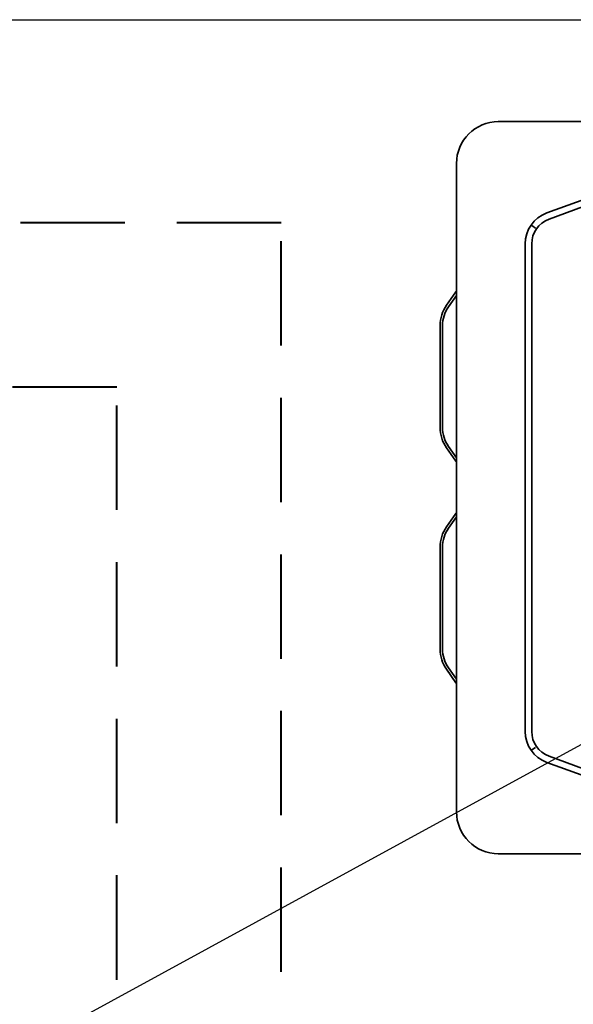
# Model space of a CAD drawing. Header units: millimetres. Extents: x -56303 to -45239, y -20463 to -4540.
# Tile 129 of 256: x -51821 to -51787, y -15917 to -15857. Entities that reach past the tile are written whole.
import ezdxf

# ---------------------------------------------------------------- set-up
doc = ezdxf.new("R2010")
doc.units = ezdxf.units.MM
doc.linetypes.add('DASHED2', pattern=[9.525, 6.35, -3.175])
doc.layers.add('_HVAC_klima_opis', color=3, linetype='Continuous')
doc.layers.add('_HVAC_podkład', color=8, linetype='Continuous')
for name, color, linetype, lineweight in [('_HVAC_urzadzenia', 220, 'Continuous', 35), ('HVAC_freon gaz', 180, 'DASHED2', 40), ('HVAC_freon_ciecz', 10, 'DASHED2', 40)]:
    doc.layers.add(name, color=color, linetype=linetype, lineweight=lineweight)

# ---------------------------------------------------------------- blocks, each defined once
blk = doc.blocks.new('A$C41852E73')
at = {"linetype": 'Continuous'}
for p, q in [((3.542, 51.692), (123.268, 51.692)), ((0.996, 9.7), (0.996, 49.147)), ((9.088, 47.08), (6.498, 46.138)), ((9.225, 46.705), (6.635, 45.763)), ((5.8, 45.22), (5.587, 45.368)), ((5.176, 44.249), (5.176, 14.598)), ((5.575, 44.249), (5.575, 14.598)), ((0.959, 41.332), (0.388, 40.517)), ((0.996, 41.124), (0.511, 40.431)), ((0, 39.286), (0, 33.082)), ((0.15, 39.286), (0.15, 33.082)), ((0.388, 31.851), (0.959, 31.035)), ((0.511, 31.937), (0.996, 31.244)), ((0.959, 27.854), (0.388, 27.039)), ((0.996, 27.646), (0.511, 26.953)), ((0, 25.808), (0, 19.604)), ((0.15, 25.808), (0.15, 19.604)), ((0.388, 18.373), (0.959, 17.557)), ((0.511, 18.459), (0.996, 17.766)), ((5.587, 13.479), (5.8, 13.627)), ((6.498, 12.709), (9.088, 11.767)), ((6.635, 13.085), (9.225, 12.142)), ((123.268, 7.155), (3.542, 7.155))]:
    blk.add_line(p, q, dxfattribs=at)
at = {"linetype": 'Continuous', "extrusion": (0, 0, -1)}
for centre, radius, start, end in [((-3.542, 49.147), 2.546, 0, 90), ((-7.186, 44.249), 2.01, 0, 70), ((-7.186, 44.249), 1.611, 0, 70), ((-7.186, 14.598), 2.01, 290, 0), ((-7.186, 14.598), 1.611, 290, 0), ((-3.542, 9.7), 2.546, 270, 0)]:
    blk.add_arc(centre, radius, start, end, dxfattribs=at)
at = {"linetype": 'Continuous'}
for centre, radius, start, end in [((0.329, 41.773), 0.769, 325, 330.09851), ((2.147, 39.286), 2.147, 145, 179.99999), ((2.147, 39.286), 1.997, 145, 179.99999), ((2.147, 33.082), 2.147, 180.00001, 215), ((2.147, 33.082), 1.997, 180.00001, 215), ((0.329, 30.594), 0.769, 29.90149, 35), ((0.329, 28.295), 0.769, 325, 330.09851), ((2.147, 25.808), 2.147, 145, 179.99999), ((2.147, 25.808), 1.997, 145, 179.99999), ((2.147, 19.604), 2.147, 180.00001, 215), ((2.147, 19.604), 1.997, 180.00001, 215), ((0.329, 17.116), 0.769, 29.90149, 35)]:
    blk.add_arc(centre, radius, start, end, dxfattribs=at)

msp = doc.modelspace()

# ---------------------------------------------------------------- linework, layer by layer
at = {"layer": '_HVAC_klima_opis', "color": 3}
msp.add_line((-51967.825, -15999.82), (-51739.655, -15875.28), dxfattribs=at)
at = {"layer": '_HVAC_podkład'}
msp.add_line((-51975.444, -15856.93), (-51336.444, -15856.93), dxfattribs=at)
at = {"layer": 'HVAC_freon gaz'}
msp.add_lwpolyline([(-49362.519, -18576.129), (-49362.519, -18628.796), (-49783.109, -18628.796), (-49783.109, -18452.85), (-49936.349, -18452.85), (-49936.349, -17692.804), (-49886.91, -17692.804), (-49886.91, -17408.688), (-49936.349, -17408.688), (-49936.349, -16443.139), (-50449.324, -16443.139), (-50990.479, -16443.139), (-50990.479, -16211.741), (-51683.884, -16211.741), (-51683.884, -15991.532), (-51815.061, -15991.532), (-51815.061, -15879.278), (-51828.864, -15879.278)], dxfattribs=at)
at = {"layer": 'HVAC_freon_ciecz'}
msp.add_lwpolyline([(-49372.519, -18576.129), (-49372.519, -18618.796), (-49773.109, -18618.796), (-49773.109, -18442.85), (-49926.349, -18442.85), (-49926.349, -17702.804), (-49876.91, -17702.804), (-49876.91, -17398.688), (-49926.349, -17398.688), (-49926.349, -16433.139), (-50449.324, -16433.139), (-50980.479, -16433.139), (-50980.479, -16201.741), (-51673.884, -16201.741), (-51673.884, -15981.532), (-51805.061, -15981.532), (-51805.061, -15869.278), (-51828.864, -15869.278)], dxfattribs=at)

# ---------------------------------------------------------------- block references
at = {"layer": '_HVAC_urzadzenia'}
msp.add_blockref('A$C41852E73', (-51795.391, -15914.824), dxfattribs=at)

doc.saveas('drawing.dxf')
